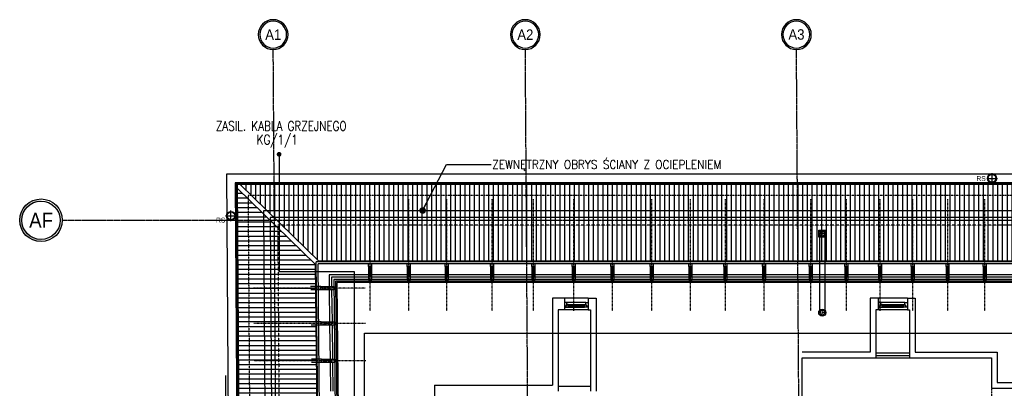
# Model space of a CAD drawing. Header units: inches. Extents: x -145354 to -97635, y 38777 to 78670.
# Tile 177 of 231: x -143262 to -141192, y 69797 to 70572. Entities that reach past the tile are written whole.
import ezdxf
from ezdxf.enums import TextEntityAlignment as Align

# ---------------------------------------------------------------- set-up
doc = ezdxf.new("R2010")
doc.units = ezdxf.units.IN
doc.header["$MEASUREMENT"] = 0
for name, pattern in [('00-inst$0$DASHDOT', [1, 0.5, -0.25, 0, -0.25]), ('CENTER', [2, 1.25, -0.25, 0.25, -0.25]), ('DASHDOT', [1, 0.5, -0.25, 0, -0.25]), ('DASHED', [0.75, 0.5, -0.25]), ('DASHED2', [0.375, 0.25, -0.125])]:
    doc.linetypes.add(name, pattern=pattern)
doc.layers.get('0').update_dxf_attribs({"color": 101})
for name, color, linetype in [('E35', 6, 'Continuous'), ('E50', 3, 'Continuous'), ('Ins-kan', 54, 'Continuous'), ('Ins-ppoz-opis', 240, 'Continuous'), ('Ins-wod', 152, 'Continuous'), ('Ins-wod-opis', 155, 'Continuous'), ('Okn---okna', 5, 'Continuous'), ('Os-osie glowne', 8, 'CENTER'), ('Os-osie-opis', 8, 'Continuous'), ('piony_K_nr', 240, 'Continuous'), ('Pos-drewno', 22, 'Continuous'), ('Sc-cegla pelna', 32, 'Continuous'), ('Sc-drewno', 22, 'Continuous'), ('Sc-gk', 120, 'Continuous'), ('Sc-gk-hatch', 8, 'Continuous'), ('Sc-izolacja term-obrys', 132, 'Continuous'), ('Sc-nad', 5, 'DASHED2'), ('W-idok', 9, 'Continuous'), ('W-otwor-strop', 126, 'Continuous'), ('wiezba_istn', 135, 'Continuous')]:
    doc.layers.add(name, color=color, linetype=linetype)
doc.styles.add('dwg_opis duży', font='ARIAL.TTF', dxfattribs={"width": 0.9})
doc.styles.add('dwg_opis podstawowy', font='romans.shx', dxfattribs={"width": 0.9})
doc.styles.add('KA wymiar', font='romans.shx', dxfattribs={"width": 0.6})
doc.styles.add('ROMANS', font='romans', dxfattribs={"width": 0.85})
doc.styles.add('TYTUL2', font='ARIAL.TTF')
doc.linetypes.add('BATTING', pattern='A,0.0001,-0.1,[134,ltypeshp.shx,S=0.1,R=0,X=-0.1,Y=0],-0.2,[134,ltypeshp.shx,S=0.1,R=180,X=0.1,Y=0],-0.1', length=0.4001)
doc.dimstyles.new('KA wymiar', dxfattribs={"dimscale": 50, "dimtxt": 0.23, "dimasz": 0.14, "dimexe": 0, "dimexo": 0, "dimgap": 0.08, "dimtad": 1, "dimdec": 1, "dimrnd": 0.5, "dimzin": 9, "dimdsep": 46, "dimtxsty": 'KA wymiar', "dimblk1": 'UKOS', "dimblk2": 'UKOS', "dimsah": 1, "dimcen": 0.2, "dimse1": 1, "dimse2": 1, "dimclrd": 256, "dimclre": 256, "dimclrt": 2, "dimadec": 3, "dimazin": 0, "dimtfac": 1, "dimtdec": 1, "dimtix": 1, "dimtmove": 2, "dimatfit": 3, "dimldrblk": 'DOT', "dimfxl": 0, "dimtolj": 1, "dimtzin": 9, "dimarcsym": 0})

# ---------------------------------------------------------------- blocks, each defined once
blk = doc.blocks.new('rura_spustowa')
at = {"layer": 'Ins-wod', "linetype": 'Continuous'}
for p, q in [((-11.2, 0), (11.2, 0)), ((0, -11.2), (0, 11.2))]:
    blk.add_line(p, q, dxfattribs=at)
at = {"layer": 'Ins-wod', "linetype": 'Continuous', "ltscale": 25}
for radius in [9.25, 8.25]:
    blk.add_circle((0, 0), radius, dxfattribs=at)
blk = doc.blocks.new('UKOS')
at = {"color": 8}
blk.add_line((1, 0), (-1, 0), dxfattribs=at)
at = {"color": 1}
blk.add_line((0, 1), (0, -1), dxfattribs=at)
at = {"color": 1, "const_width": 0.2}
blk.add_lwpolyline([(0.6, 0.6), (-0.6, -0.6)], dxfattribs=at)
blk = doc.blocks.new('KROK')
at = {"layer": 'Pos-drewno'}
blk.add_lwpolyline([(-28, -3.5), (0, -3.5), (0, 3.5), (-28, 3.5)], close=True, dxfattribs=at)
at = {"layer": 'wiezba_istn', "linetype": 'Continuous', "ltscale": 10}
for p, q in [((-28, 3.5), (0, -3.5)), ((0, 3.5), (-28, -3.5))]:
    blk.add_line(p, q, dxfattribs=at)
blk = doc.blocks.new('_gslkflhklgj')
at = {"linetype": '00-inst$0$DASHDOT', "ltscale": 5}
for p, q in [((7.5, 0), (-7.5, 0)), ((0, -7.5), (0, 7.5))]:
    blk.add_line(p, q, dxfattribs=at)
for radius in [7.5, 5.5]:
    blk.add_circle((0, 0), radius)
blk = doc.blocks.new('_opis_osi_liczbowy')
blk.add_hatch(color=256).paths.add_polyline_path([(32, 32), (32, 28.8, -1), (32, -28.8), (32, -32, 1)])
for radius in [32, 28.8]:
    blk.add_circle((32, 0), radius)
at = {"style": 'dwg_opis duży', "width": 0.9}
blk.add_attdef('AXNAMEH', text='', height=22.4, rotation=90, dxfattribs=at).set_placement((32, 0), align=Align.MIDDLE_CENTER)
blk = doc.blocks.new('_opis_osi')
blk.add_hatch(color=256).paths.add_polyline_path([(32, -32), (28.8, -32, -1), (-28.8, -32), (-32, -32, 1)])
for radius in [32, 28.8]:
    blk.add_circle((0, -32), radius)
at = {"style": 'dwg_opis duży', "width": 0.9}
blk.add_attdef('AXNAMEV', text='', height=22.4, rotation=90, dxfattribs=at).set_placement((0, -32), align=Align.MIDDLE_CENTER)

msp = doc.modelspace()

# ---------------------------------------------------------------- hatches: boundary and pattern name
at = {"layer": 'W-idok', "ltscale": 4}
h = msp.add_hatch(dxfattribs=at)
h.set_pattern_fill('LINE', color=256, scale=80, style=0)
h.set_pattern_definition([(0, (-7943.883, 13047.433), (0, 10), [])])
h.paths.add_polyline_path([(-142640.4, 70057.22), (-142805.2, 70218.1), (-142781.42, 66658.15), (-142606.03, 66833.54)])
h.paths.add_polyline_path([(-141540.75, 68161.08), (-141716.94, 68161.08), (-141715.66, 66834.4), (-141539.29, 66658.04), (-141539.86, 67246.61), (-141539.91, 67299.9)])
h = msp.add_hatch(dxfattribs=at)
h.set_pattern_fill('LINE', color=256, scale=80, angle=90, style=0)
h.set_pattern_definition([(90, (5564.211, -3863.414), (-10, 6e-16), [])])
h.paths.add_polyline_path([(-138364.33, 70225.53), (-142798.5, 70225.53), (-142633.39, 70064.35), (-138523.32, 70064.35)])

# ---------------------------------------------------------------- linework, layer by layer
at = {"layer": 'E35'}
msp.add_line((-142829.65, 69824.04), (-142829.65, 69218.06), dxfattribs=at)
at = {"layer": 'E50'}
for p, q in [((-142716.9, 70289.25), (-142716.9, 70042.81)), ((-142716.9, 70042.81), (-142558.99, 70042.81)), ((-142558.99, 70042.81), (-142558.99, 69170))]:
    msp.add_line(p, q, dxfattribs=at)
at = {"layer": 'E50', "const_width": 5}
msp.add_lwpolyline([(-142719.4, 70289.25, 1), (-142714.4, 70289.25, 1)], format="xyb", close=True, dxfattribs=at)
at = {"layer": 'Ins-kan', "linetype": 'DASHED2', "ltscale": 0.3}
for p, q in [((-141580.41, 70122.19), (-141580.41, 69956.19)), ((-141569.41, 70122.19), (-141569.41, 69956.19))]:
    msp.add_line(p, q, dxfattribs=at)
at = {"layer": 'Okn---okna'}
for p, q in [((-142071.99, 69977.53), (-142111.99, 69977.53)), ((-142108.99, 69973.53), (-142074.99, 69973.53)), ((-142108.99, 69970.53), (-142074.99, 69970.53)), ((-141401.02, 69977.53), (-141452.02, 69977.53)), ((-141449.02, 69973.53), (-141404.02, 69973.53)), ((-141449.02, 69970.53), (-141404.02, 69970.53)), ((-142108.99, 69967.53), (-142074.99, 69967.53)), ((-141449.02, 69967.53), (-141404.02, 69967.53))]:
    msp.add_line(p, q, dxfattribs=at)
for points in [[(-142111.99, 69977.53), (-142116.99, 69977.53), (-142116.99, 69967.53), (-142113.99, 69967.53), (-142113.99, 69971.53), (-142111.99, 69971.53)], [(-142108.99, 69973.53), (-142111.99, 69973.53), (-142111.99, 69971.53), (-142113.99, 69971.53), (-142113.99, 69967.53), (-142111.99, 69967.53), (-142108.99, 69967.53)], [(-142074.99, 69973.53), (-142071.99, 69973.53), (-142071.99, 69971.53), (-142069.99, 69971.53), (-142069.99, 69967.53), (-142071.99, 69967.53), (-142074.99, 69967.53)], [(-142071.99, 69977.53), (-142066.99, 69977.53), (-142066.99, 69967.53), (-142069.99, 69967.53), (-142069.99, 69971.53), (-142071.99, 69971.53)], [(-141452.02, 69977.53), (-141457.02, 69977.53), (-141457.02, 69967.53), (-141454.02, 69967.53), (-141454.02, 69971.53), (-141452.02, 69971.53)], [(-141449.02, 69973.53), (-141452.02, 69973.53), (-141452.02, 69971.53), (-141454.02, 69971.53), (-141454.02, 69967.53), (-141452.02, 69967.53), (-141449.02, 69967.53)], [(-141404.02, 69973.53), (-141401.02, 69973.53), (-141401.02, 69971.53), (-141399.02, 69971.53), (-141399.02, 69967.53), (-141401.02, 69967.53), (-141404.02, 69967.53)], [(-141401.02, 69977.53), (-141396.02, 69977.53), (-141396.02, 69967.53), (-141399.02, 69967.53), (-141399.02, 69971.53), (-141401.02, 69971.53)]]:
    msp.add_lwpolyline(points, close=True, dxfattribs=at)
at = {"layer": 'Os-osie glowne'}
for p, q in [((-142701.94, 66437.11), (-142729.14, 70509.53)), ((-142171.93, 66437.11), (-142199.13, 70509.53)), ((-141601.91, 66437.11), (-141629.12, 70509.53))]:
    msp.add_line(p, q, dxfattribs=at)
msp.add_lwpolyline([(-143172.63, 70150.53), (-137984.11, 70150.53)], dxfattribs=at)
at = {"layer": 'Pos-drewno'}
for points in [[(-142521.72, 70025.66), (-142521.72, 70053.66), (-142528.72, 70053.66), (-142528.72, 70025.66)], [(-142440.72, 70025.66), (-142440.72, 70053.66), (-142447.72, 70053.66), (-142447.72, 70025.66)], [(-142360.72, 70025.66), (-142360.72, 70053.66), (-142367.72, 70053.66), (-142367.72, 70025.66)], [(-142265.72, 70025.66), (-142265.72, 70053.66), (-142272.72, 70053.66), (-142272.72, 70025.66)], [(-142178.72, 70025.66), (-142178.72, 70053.66), (-142185.72, 70053.66), (-142185.72, 70025.66)], [(-142093.72, 70025.66), (-142093.72, 70053.66), (-142100.72, 70053.66), (-142100.72, 70025.66)], [(-142012.72, 70025.66), (-142012.72, 70053.66), (-142019.72, 70053.66), (-142019.72, 70025.66)], [(-141929.72, 70025.66), (-141929.72, 70053.66), (-141936.72, 70053.66), (-141936.72, 70025.66)], [(-141848.72, 70025.66), (-141848.72, 70053.66), (-141855.72, 70053.66), (-141855.72, 70025.66)], [(-141774.72, 70025.66), (-141774.72, 70053.66), (-141781.72, 70053.66), (-141781.72, 70025.66)], [(-141693.72, 70025.66), (-141693.72, 70053.66), (-141700.72, 70053.66), (-141700.72, 70025.66)], [(-141595.72, 70025.66), (-141595.72, 70053.66), (-141602.72, 70053.66), (-141602.72, 70025.66)], [(-141520.72, 70025.66), (-141520.72, 70053.66), (-141527.72, 70053.66), (-141527.72, 70025.66)], [(-141449.73, 70025.66), (-141449.73, 70053.66), (-141456.73, 70053.66), (-141456.73, 70025.66)], [(-141380.73, 70025.66), (-141380.73, 70053.66), (-141387.73, 70053.66), (-141387.73, 70025.66)], [(-141307.73, 70025.66), (-141307.73, 70053.66), (-141314.73, 70053.66), (-141314.73, 70025.66)], [(-141229.49, 70025.66), (-141229.49, 70053.66), (-141236.49, 70053.66), (-141236.49, 70025.66)]]:
    msp.add_lwpolyline(points, close=True, dxfattribs=at)
at = {"layer": 'Sc-cegla pelna'}
for p, q in [((-142116.99, 69986.53), (-142116.99, 69962.53)), ((-142066.99, 69986.53), (-142066.99, 69962.53)), ((-141457.02, 69986.53), (-141457.02, 69962.53)), ((-141396.02, 69986.53), (-141396.02, 69962.53)), ((-141617.14, 69861.53), (-141462.4, 69861.53)), ((-141617.14, 69745.53), (-141617.14, 69861.53)), ((-141391.4, 69861.53), (-141219.4, 69861.53)), ((-141219.4, 69861.53), (-141219.4, 69797.53)), ((-142390.06, 69803.53), (-142142.14, 69803.53)), ((-141219.4, 69797.53), (-140785.4, 69797.53))]:
    msp.add_line(p, q, dxfattribs=at)
for points in [[(-142116.99, 69986.53), (-142142.14, 69986.53), (-142142.14, 69803.53)], [(-142066.99, 69986.53), (-142050.14, 69986.53), (-142050.14, 69791.53)], [(-141457.02, 69986.53), (-141474.4, 69986.53), (-141474.4, 69873.53), (-141617.14, 69873.53)], [(-141396.02, 69986.53), (-141379.4, 69986.53), (-141379.4, 69966.53), (-141379.4, 69873.53), (-141207.4, 69873.53), (-141207.4, 69809.53), (-140797.4, 69809.53), (-140797.4, 69873.53), (-140639.4, 69873.53), (-140639.4, 69986.53), (-140622.02, 69986.53)], [(-142116.76, 69962.53), (-142130.14, 69962.53), (-142130.14, 69791.53)], [(-142066.76, 69962.53), (-142062.14, 69962.53), (-142062.14, 69791.53)], [(-141457.02, 69962.53), (-141462.4, 69962.53), (-141462.4, 69861.53)], [(-141396.02, 69962.53), (-141391.4, 69962.53), (-141391.4, 69861.53), (-141221.4, 69861.53)], [(-141391.4, 69861.53), (-141221.4, 69861.53)], [(-142390.06, 69803.53), (-142390.06, 69452.53), (-142437.35, 69452.53)]]:
    msp.add_lwpolyline(points, dxfattribs=at)
at = {"layer": 'Sc-drewno'}
for p, q in [((-138411.82, 70170.53), (-142749.88, 70170.53)), ((-142749.88, 70170.53), (-142726.77, 66711.67)), ((-138425.74, 70156.53), (-142735.79, 70156.53)), ((-142735.79, 70156.53), (-142712.87, 66725.59))]:
    msp.add_line(p, q, dxfattribs=at)
at = {"layer": 'Sc-gk'}
for p, q in [((-138557.91, 70022.66), (-142598.53, 70022.66)), ((-142598.53, 70022.66), (-142564.98, 66868.21)), ((-138560.91, 70019.66), (-142595.49, 70019.66)), ((-142595.49, 70019.66), (-142562.01, 66871.21)), ((-141462.4, 69871.53), (-141391.4, 69871.53)), ((-141462.4, 69861.53), (-141391.4, 69861.53)), ((-142130.14, 69801.53), (-142062.14, 69801.53))]:
    msp.add_line(p, q, dxfattribs=at)
at = {"layer": 'Sc-gk-hatch', "linetype": 'BATTING', "ltscale": 0.25}
for p, q in [((-142528.72, 70030.66), (-142606.61, 70030.66)), ((-142606.61, 70030.66), (-142606.4, 70011.16)), ((-142447.72, 70030.66), (-142521.72, 70030.66)), ((-139827.19, 70030.66), (-142440.72, 70030.66)), ((-142606.33, 70004.16), (-142605.62, 69937.16)), ((-142605.54, 69930.16), (-142604.78, 69858.4)), ((-142604.7, 69851.4), (-142604.07, 69791.4))]:
    msp.add_line(p, q, dxfattribs=at)
at = {"layer": 'Sc-gk-hatch', "linetype": 'BATTING', "ltscale": 0.22}
msp.add_line((-141462.4, 69866.53), (-141391.4, 69866.53), dxfattribs=at)
at = {"layer": 'Sc-izolacja term-obrys'}
for p, q in [((-142528.72, 70035.66), (-142611.66, 70035.66)), ((-142611.66, 70035.66), (-142611.4, 70011.16)), ((-142447.72, 70035.66), (-142521.72, 70035.66)), ((-139827.19, 70035.66), (-142440.72, 70035.66)), ((-138554.91, 70025.66), (-142601.56, 70025.66)), ((-142601.56, 70025.66), (-142567.94, 66865.21)), ((-142611.33, 70004.16), (-142610.62, 69937.16)), ((-142610.54, 69930.16), (-142609.78, 69858.4)), ((-142609.7, 69851.4), (-142609.07, 69791.4))]:
    msp.add_line(p, q, dxfattribs=at)
at = {"layer": 'Sc-nad'}
msp.add_lwpolyline([(-141219.4, 69797.53), (-141219.4, 69625.53)], dxfattribs=at)
at = {"layer": 'W-idok'}
for p, q in [((-142640.4, 70057.22), (-142805.2, 70218.1)), ((-142633.39, 70064.35), (-142798.5, 70225.53)), ((-142606.03, 66833.54), (-142640.4, 70057.22)), ((-138517.72, 70062.85), (-142638.96, 70062.85)), ((-142604.47, 66827.98), (-142638.96, 70062.85)), ((-138521.72, 70058.85), (-142634.91, 70058.85)), ((-142600.51, 66831.98), (-142634.91, 70058.85)), ((-138523.32, 70064.35), (-142633.39, 70064.35))]:
    msp.add_line(p, q, dxfattribs=at)
at = {"layer": 'W-idok', "linetype": 'DASHDOT'}
for p, q in [((-142525.22, 69960.25), (-142525.22, 70194.84)), ((-142444.22, 69960.25), (-142444.22, 70194.84)), ((-142364.22, 69960.25), (-142364.22, 70194.84)), ((-142269.22, 69960.25), (-142269.22, 70194.84)), ((-142182.22, 69960.25), (-142182.22, 70194.84)), ((-142097.22, 69960.25), (-142097.22, 70194.84)), ((-142016.22, 69960.25), (-142016.22, 70194.84)), ((-141933.22, 69960.25), (-141933.22, 70194.84)), ((-141852.22, 69960.25), (-141852.22, 70194.84)), ((-141778.22, 69960.25), (-141778.22, 70194.84)), ((-141697.22, 69960.25), (-141697.22, 70194.84)), ((-141599.22, 69960.25), (-141599.22, 70194.84)), ((-141524.22, 69960.25), (-141524.22, 70194.84)), ((-141453.23, 69960.25), (-141453.23, 70194.84)), ((-141384.23, 69960.25), (-141384.23, 70194.84)), ((-141311.23, 69960.25), (-141311.23, 70194.84)), ((-141232.99, 69960.25), (-141232.99, 70194.84)), ((-142535.99, 70007.66), (-142770.58, 70007.66)), ((-142535.21, 69933.66), (-142769.79, 69933.66)), ((-142534.37, 69854.9), (-142768.96, 69854.9))]:
    msp.add_line(p, q, dxfattribs=at)
at = {"layer": 'W-idok', "linetype": 'DASHED'}
for p, q in [((-138441.66, 70140.53), (-142719.68, 70140.53)), ((-142719.68, 70140.53), (-142696.93, 66734.89))]:
    msp.add_line(p, q, dxfattribs=at)
at = {"layer": 'W-idok'}
for points in [[(-141517.91, 67299.93), (-141519.53, 68969.03), (-139595.51, 68970.89), (-139597.98, 66625.95), (-138315.26, 66624.6), (-138335.24, 70247.53), (-142827.4, 70247.53), (-142803.21, 66627.79), (-141517.26, 66629.02), (-141517.86, 67246.63)], [(-141535.91, 67299.91), (-141537.55, 68987.01), (-139577.5, 68988.91), (-139579.96, 66643.93), (-138333.36, 66642.62), (-138353.15, 70229.53), (-142809.28, 70229.53), (-142785.33, 66645.8), (-141535.28, 66647.01), (-141535.86, 67246.61)], [(-141537.91, 67299.91), (-141539.55, 68989.01), (-139575.49, 68990.91), (-139577.96, 66645.93), (-138335.37, 66644.62), (-138355.13, 70227.53), (-142807.26, 70227.53), (-142783.35, 66647.81), (-141537.28, 66649.01), (-141537.86, 67246.61)], [(-141539.91, 67299.9), (-141541.55, 68991), (-139573.49, 68992.91), (-139575.96, 66647.93), (-138337.38, 66646.62), (-138357.12, 70225.53), (-142805.25, 70225.53), (-142781.36, 66649.81), (-141539.29, 66651), (-141539.86, 67246.61)], [(-142066.99, 69986.53), (-142116.99, 69986.53)], [(-141396.02, 69986.53), (-141457.02, 69986.53)], [(-142066.99, 69962.53), (-142116.99, 69962.53)], [(-141396.02, 69962.53), (-141457.02, 69962.53)], [(-142537.35, 69253.53), (-142537.35, 69913.42), (-138674.64, 69913.42), (-138674.64, 69503.53)]]:
    msp.add_lwpolyline(points, dxfattribs=at)
at = {"layer": 'W-idok', "linetype": 'DASHED2'}
msp.add_lwpolyline([(-141562.91, 67299.88), (-141564.57, 69013.98), (-139550.47, 69015.93), (-139552.93, 66670.91), (-138360.51, 66669.65), (-138380, 70202.53), (-142782.09, 70202.53), (-142758.51, 66672.83), (-141562.31, 66673.98), (-141562.86, 67246.59)], dxfattribs=at)
at = {"layer": 'W-otwor-strop', "linetype": 'Continuous'}
msp.add_lwpolyline([(-141567.41, 70114.69), (-141582.41, 70114.69), (-141582.41, 70129.69), (-141567.41, 70129.69)], close=True, dxfattribs=at)
at = {"layer": 'wiezba_istn', "linetype": 'Continuous', "ltscale": 10}
for p, q in [((-142528.72, 70053.66), (-142528.72, 70058.85)), ((-142528.72, 70025.66), (-142521.72, 70053.66)), ((-142528.72, 70053.66), (-142521.72, 70025.66)), ((-142521.72, 70053.66), (-142521.72, 70058.85)), ((-142447.72, 70053.66), (-142447.72, 70058.85)), ((-142447.72, 70025.66), (-142440.72, 70053.66)), ((-142447.72, 70053.66), (-142440.72, 70025.66)), ((-142440.72, 70053.66), (-142440.72, 70058.85)), ((-142367.72, 70053.66), (-142367.72, 70058.85)), ((-142367.72, 70025.66), (-142360.72, 70053.66)), ((-142367.72, 70053.66), (-142360.72, 70025.66)), ((-142360.72, 70053.66), (-142360.72, 70058.85)), ((-142272.72, 70053.66), (-142272.72, 70058.85)), ((-142272.72, 70025.66), (-142265.72, 70053.66)), ((-142272.72, 70053.66), (-142265.72, 70025.66)), ((-142265.72, 70053.66), (-142265.72, 70058.85)), ((-142185.72, 70053.66), (-142185.72, 70058.85)), ((-142185.72, 70025.66), (-142178.72, 70053.66)), ((-142185.72, 70053.66), (-142178.72, 70025.66)), ((-142178.72, 70053.66), (-142178.72, 70058.85)), ((-142100.72, 70053.66), (-142100.72, 70058.85)), ((-142100.72, 70025.66), (-142093.72, 70053.66)), ((-142100.72, 70053.66), (-142093.72, 70025.66)), ((-142093.72, 70053.66), (-142093.72, 70058.85)), ((-142019.72, 70053.66), (-142019.72, 70058.85)), ((-142019.72, 70025.66), (-142012.72, 70053.66)), ((-142019.72, 70053.66), (-142012.72, 70025.66)), ((-142012.72, 70053.66), (-142012.72, 70058.85)), ((-141936.72, 70053.66), (-141936.72, 70058.85)), ((-141936.72, 70025.66), (-141929.72, 70053.66)), ((-141936.72, 70053.66), (-141929.72, 70025.66)), ((-141929.72, 70053.66), (-141929.72, 70058.85)), ((-141855.72, 70053.66), (-141855.72, 70058.85)), ((-141855.72, 70025.66), (-141848.72, 70053.66)), ((-141855.72, 70053.66), (-141848.72, 70025.66)), ((-141848.72, 70053.66), (-141848.72, 70058.85)), ((-141781.72, 70053.66), (-141781.72, 70058.85)), ((-141781.72, 70025.66), (-141774.72, 70053.66)), ((-141781.72, 70053.66), (-141774.72, 70025.66)), ((-141774.72, 70053.66), (-141774.72, 70058.85)), ((-141700.72, 70053.66), (-141700.72, 70058.85)), ((-141700.72, 70025.66), (-141693.72, 70053.66)), ((-141700.72, 70053.66), (-141693.72, 70025.66)), ((-141693.72, 70053.66), (-141693.72, 70058.85)), ((-141602.72, 70053.66), (-141602.72, 70058.85)), ((-141602.72, 70025.66), (-141595.72, 70053.66)), ((-141602.72, 70053.66), (-141595.72, 70025.66)), ((-141595.72, 70053.66), (-141595.72, 70058.85)), ((-141527.72, 70053.66), (-141527.72, 70058.85)), ((-141527.72, 70025.66), (-141520.72, 70053.66)), ((-141527.72, 70053.66), (-141520.72, 70025.66)), ((-141520.72, 70053.66), (-141520.72, 70058.85)), ((-141456.73, 70053.66), (-141456.73, 70058.85)), ((-141456.73, 70025.66), (-141449.73, 70053.66)), ((-141456.73, 70053.66), (-141449.73, 70025.66)), ((-141449.73, 70053.66), (-141449.73, 70058.85)), ((-141387.73, 70053.66), (-141387.73, 70058.85)), ((-141387.73, 70025.66), (-141380.73, 70053.66)), ((-141387.73, 70053.66), (-141380.73, 70025.66)), ((-141380.73, 70053.66), (-141380.73, 70058.85)), ((-141314.73, 70053.66), (-141314.73, 70058.85)), ((-141314.73, 70025.66), (-141307.73, 70053.66)), ((-141314.73, 70053.66), (-141307.73, 70025.66)), ((-141307.73, 70053.66), (-141307.73, 70058.85)), ((-141236.49, 70053.66), (-141236.49, 70058.85)), ((-141236.49, 70025.66), (-141229.49, 70053.66)), ((-141236.49, 70053.66), (-141229.49, 70025.66)), ((-141229.49, 70053.66), (-141229.49, 70058.85)), ((-142629.4, 70011.16), (-142650.52, 70011.16)), ((-142629.4, 70004.16), (-142650.45, 70004.16)), ((-142628.61, 69937.16), (-142649.73, 69937.16)), ((-142628.61, 69930.16), (-142649.66, 69930.16)), ((-142627.78, 69858.4), (-142648.9, 69858.4)), ((-142627.78, 69851.4), (-142648.82, 69851.4))]:
    msp.add_line(p, q, dxfattribs=at)

# ---------------------------------------------------------------- block references
at = {"xscale": -1}
for p in [(-142629.4, 70007.66), (-142628.61, 69933.66), (-142627.78, 69854.9)]:
    msp.add_blockref('KROK', p, dxfattribs=at)
at = {"layer": 'Ins-kan'}
for p in [(-141574.91, 70122.19), (-141574.91, 69956.19)]:
    msp.add_blockref('_gslkflhklgj', p, dxfattribs=at)
at = {"layer": 'Ins-wod'}
for p in [(-141218.01, 70238.59), (-142818.03, 70159.97)]:
    msp.add_blockref('rura_spustowa', p, dxfattribs=at)
at = {"layer": 'Os-osie-opis'}
ref = msp.add_blockref('_opis_osi_liczbowy', (-142729.28, 70509.53), dxfattribs=dict(at, xscale=-0.9799999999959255, yscale=0.9799999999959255, zscale=0.9799999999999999, rotation=270))
ref.add_attrib('AXNAMEH', 'A1', dxfattribs={"layer": '0', "height": 21.952, "style": 'dwg_opis duży', "width": 0.9}).set_placement((-142729.13, 70540.78), align=Align.MIDDLE_CENTER)
ref = msp.add_blockref('_opis_osi_liczbowy', (-142199.27, 70509.53), dxfattribs=dict(at, xscale=-0.9799999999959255, yscale=0.9799999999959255, zscale=0.9799999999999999, rotation=270))
ref.add_attrib('AXNAMEH', 'A2', dxfattribs={"layer": '0', "height": 21.952, "style": 'dwg_opis duży', "width": 0.9}).set_placement((-142199.12, 70540.78), align=Align.MIDDLE_CENTER)
ref = msp.add_blockref('_opis_osi_liczbowy', (-141629.25, 70509.53), dxfattribs=dict(at, xscale=-0.9799999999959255, yscale=0.9799999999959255, zscale=0.9799999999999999, rotation=270))
ref.add_attrib('AXNAMEH', 'A3', dxfattribs={"layer": '0', "height": 21.952, "style": 'dwg_opis duży', "width": 0.9}).set_placement((-141629.11, 70541.17), align=Align.MIDDLE_CENTER)
ref = msp.add_blockref('_opis_osi', (-143172.63, 70150.53), dxfattribs=dict(at, xscale=1.399999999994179, yscale=1.399999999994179, zscale=1.4, rotation=270))
ref.add_attrib('AXNAMEV', 'AF', dxfattribs={"layer": '0', "height": 31.36, "style": 'dwg_opis duży', "width": 0.9}).set_placement((-143217.2, 70150.53), align=Align.MIDDLE_CENTER)

# ---------------------------------------------------------------- texts
at = {"layer": 'E35', "style": 'ROMANS', "width": 0.8}
for s, p in [('ZASIL. KABLA GRZEJNEGO', (-142712.43, 70348.75)), ('KG/1/1', (-142720.88, 70318.65))]:
    msp.add_text(s, height=20, dxfattribs=at).set_placement(p, align=Align.MIDDLE)
at = {"layer": 'Ins-ppoz-opis', "style": 'dwg_opis podstawowy', "width": 0.9}
msp.add_text('ZEWNĘTRZNY OBRYS ŚCIANY Z OCIEPLENIEM', height=18, dxfattribs=at).set_placement((-142268.93, 70258.77))
at = {"layer": 'Ins-wod-opis', "style": 'TYTUL2'}
for p in [(-141241.02, 70238.23), (-142839.66, 70150.93)]:
    msp.add_text('RS', height=10.212, dxfattribs=at).set_placement(p, align=Align.MIDDLE)
at = {"layer": 'piony_K_nr', "style": 'TYTUL2'}
for p in [(-141580.68, 70118.5, -76.7), (-141580.68, 69952.5, -76.7)]:
    msp.add_text('15', height=7, dxfattribs=at).set_placement(p)

# ---------------------------------------------------------------- leaders
at = {"layer": 'Ins-ppoz-opis', "ltscale": 0.038}
msp.add_leader([(-142415.1, 70171.06), (-142364.9, 70267.89), (-142270.83, 70267.95)], dimstyle='KA wymiar', override={"dimscale": 100, "dimgap": 0.0001, "dimtad": 0, "dimdec": 2, "dimtdec": 2}, dxfattribs=at)

doc.saveas('drawing.dxf')
